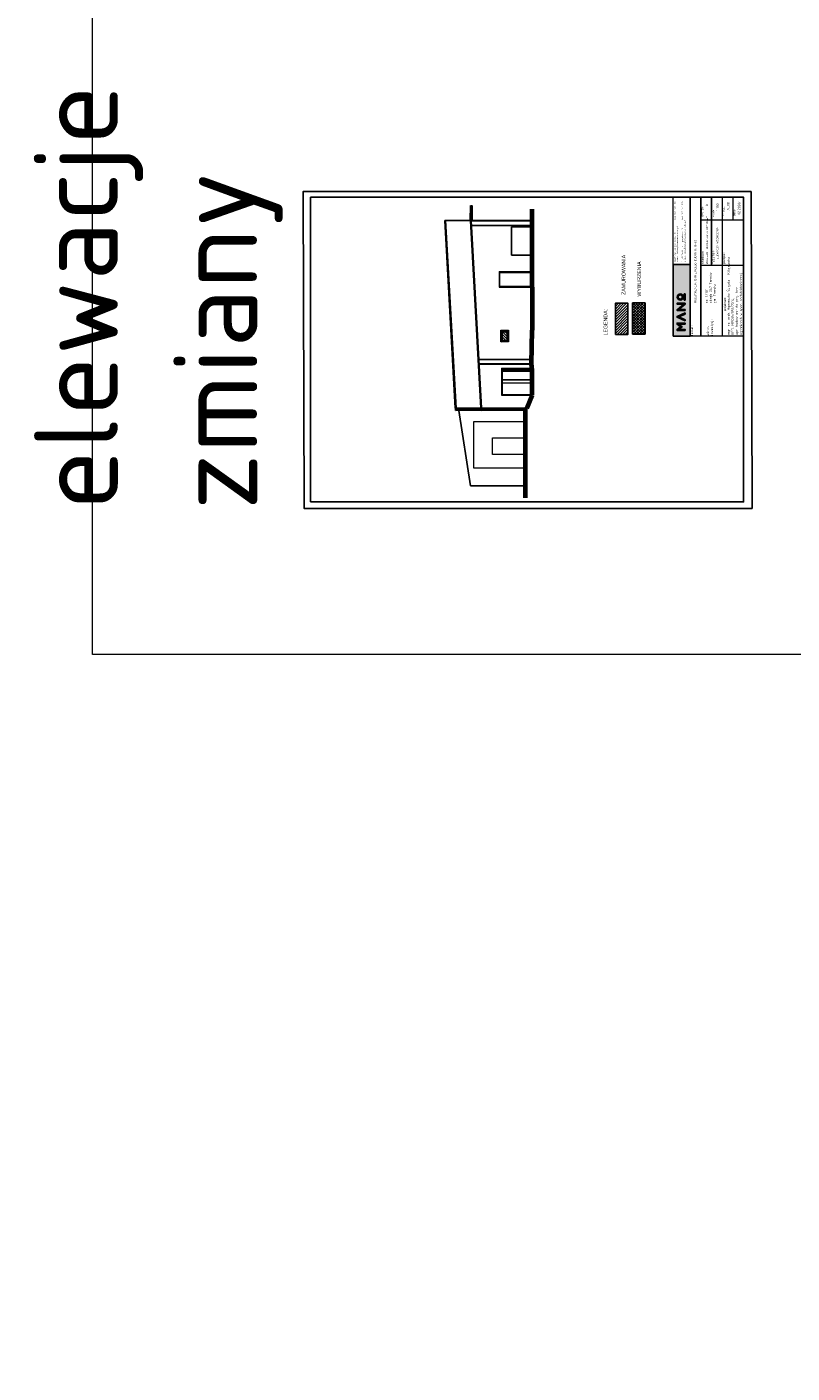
# Model space of a CAD drawing. Header units: millimetres. Extents: x -2948 to 78628, y 64669 to 215420.
# Tile 93 of 256: x 59967 to 65040, y 82930 to 91853. Entities that reach past the tile are written whole.
import ezdxf

# ---------------------------------------------------------------- set-up
doc = ezdxf.new("R2010")
doc.units = ezdxf.units.MM
doc.linetypes.add('HIDDEN', pattern=[9.525, 6.35, -3.175])
for name, color, linetype in [('-rynny', 72, 'Continuous'), ('ELEKTR', 30, 'Continuous'), ('FORMATKA', 7, 'Continuous'), ('KONSTR.STALOWA', 42, 'Continuous'), ('OPISY', 4, 'Continuous'), ('schody', 7, 'Continuous'), ('UZIOM', 33, 'Continuous')]:
    doc.layers.add(name, color=color, linetype=linetype)
for name, color, linetype, lineweight in [('-stolarka', 103, 'Continuous', 13), ('BUDYNEK', 7, 'Continuous', 70), ('NOWE SCIANY', 3, 'Continuous', 13), ('ramka', 7, 'Continuous', 0), ('SCIANY', 7, 'Continuous', 30), ('STOLARKA', 3, 'Continuous', 13), ('WYMIAR', 5, 'Continuous', 13)]:
    doc.layers.add(name, color=color, linetype=linetype, lineweight=lineweight)
doc.styles.add('100', font='isocpeur.ttf', dxfattribs={"height": 1})
doc.styles.add('agulka', font='isocpeur.ttf', dxfattribs={"height": 1})
doc.styles.add('ARIAL 20', font='arial.ttf')
doc.styles.add('MtXpl_Calibri_Light', font='calibril.ttf')
pattern_1 = [(135, (24138.385, -24138.12), (-8.9802561, -8.9802561), [])]

# ---------------------------------------------------------------- blocks, each defined once
blk = doc.blocks.new('LOGO')
at = {"true_color": 0xf9f9f9}
h = blk.add_hatch(color=7, dxfattribs=at)
h.dxf.hatch_style = 1
h.paths.add_polyline_path([(-3, 131, 1), (-73, 131, 1)])
h.paths.add_polyline_path([(-62, 131, -1), (-14, 131, -1)], flags=16)
h.paths.add_polyline_path([(-118, 91), (-118, 165), (-107, 165), (-107, 76), (-119, 76), (-178, 147), (-178, 76), (-189, 76), (-189, 165), (-180, 165)])
h.paths.add_polyline_path([(-304, 76), (-265, 165), (-256, 165), (-217, 76), (-229, 76), (-261, 148), (-293, 76), (-304, 76), (-265, 165)])
h.paths.add_polyline_path([(-73, 85), (-3, 85), (-3, 76), (-73, 76)])
h.paths.add_polyline_path([(-413, 76), (-402, 76), (-402, 148), (-372, 110), (-342, 148), (-342, 76), (-331, 76), (-331, 165), (-343, 165), (-372, 128), (-402, 165), (-413, 165)])
at = {"color": 7, "true_color": 0xf9f9f9}
for points in [[(-413, 76), (-413, 165), (-402, 165), (-372, 128), (-343, 165), (-331, 165), (-331, 76)], [(-331, 76), (-331, 165), (-343, 165), (-372, 128)], [(-304, 76), (-265, 165), (-256, 165)], [(-304, 76), (-265, 165), (-256, 165), (-217, 76)], [(-265, 165), (-256, 165)], [(-217, 76), (-256, 165), (-265, 165)], [(-256, 165), (-265, 165)], [(-402, 76), (-402, 148), (-372, 110), (-342, 148), (-342, 76)], [(-304, 76), (-293, 76)], [(-293, 76), (-261, 148), (-229, 76)], [(-217, 76), (-229, 76)], [(-73, 85), (-3, 85)], [(-73, 76), (-3, 76)]]:
    blk.add_lwpolyline(points, dxfattribs=at)
for points in [[(-413, 76), (-402, 76), (-402, 148), (-372, 110), (-342, 148), (-342, 76), (-331, 76), (-331, 165), (-343, 165), (-372, 128), (-402, 165), (-413, 165), (-413, 76)], [(-304, 76), (-265, 165), (-256, 165), (-217, 76), (-229, 76), (-261, 148), (-293, 76), (-304, 76), (-265, 165)], [(-118, 91), (-118, 165), (-107, 165), (-107, 76), (-119, 76), (-178, 147), (-178, 76), (-189, 76), (-189, 165), (-180, 165), (-118, 91)], [(-73, 85), (-3, 85), (-3, 76), (-73, 76)]]:
    blk.add_lwpolyline(points, close=True, dxfattribs=at)
for radius in [34.7, 23.9]:
    blk.add_circle((-38, 131), radius, dxfattribs=at)

msp = doc.modelspace()

# ---------------------------------------------------------------- hatches: boundary and pattern name
at = {"transparency": 33554559}
h = msp.add_hatch(color=256, dxfattribs=at)
h.dxf.hatch_style = 1
h.paths.add_polyline_path([(64251.1, 89803.9), (64251, 90279.4), (64363, 90279.4), (64363.1, 89803.9)])
at = {"true_color": 0x33a319, "transparency": 33554687}
h = msp.add_hatch(dxfattribs=at)
h.set_pattern_fill('ANSI31', color=84, scale=4, angle=90)
h.set_pattern_definition([(225, (25295.619, -16624.248), (8.9802561, -8.9802561), [])])
h.paths.add_polyline_path([(63868.4, 90021.4), (63868.4, 89814.7), (63951.3, 89814.7), (63951.3, 90021.4)])
at = {"true_color": 0xdb0000, "transparency": 33554687}
h = msp.add_hatch(dxfattribs=at)
h.set_pattern_fill('ANSI37', color=12, scale=4, angle=90)
h.set_pattern_definition([(225, (25295.619, -16624.248), (8.9802561, -8.9802561), []), (315, (25295.619, -16624.248), (8.9802561, 8.9802561), [])])
h.paths.add_polyline_path([(63981.9, 90024), (63981.9, 89817.3), (64064.8, 89817.3), (64064.8, 90024)])
at = {"layer": 'NOWE SCIANY', "ltscale": 2, "true_color": 0xcd2027, "transparency": 33554687}
h = msp.add_hatch(dxfattribs=at)
h.set_pattern_fill('ANSI31', color=242, scale=4)
h.set_pattern_definition(pattern_1)
h.paths.add_polyline_path([(61509.7, 74450.1), (61509.7, 74538.1), (61473, 74538.1), (61473, 74450.1)], flags=9)
h.paths.add_polyline_path([(61806.8, 74188.4), (61806.8, 74312.4), (61776.8, 74312.4), (61776.8, 74188.4)], flags=9)
h.paths.add_polyline_path([(62011.2, 73963), (61976, 73963), (61976, 73939), (62011.2, 73939)], flags=9)
h.paths.add_polyline_path([(61817.5, 73963), (61780.7, 73963), (61780.7, 73939), (61817.5, 73939)], flags=9)
h.paths.add_polyline_path([(61630.7, 73963), (61604.5, 73963), (61604.5, 73939), (61630.7, 73939)], flags=9)
h.paths.add_polyline_path([(61523.7, 73957.5), (61488.5, 73957.5), (61488.5, 73933.5), (61523.7, 73933.5)], flags=9)
h.paths.add_polyline_path([(62232.5, 73957), (62195.7, 73957), (62195.7, 73933), (62232.5, 73933)], flags=9)
h.paths.add_polyline_path([(62320.2, 75431.5), (62278.8, 75431.5), (62278.8, 75374.5), (62320.2, 75374.5)], flags=8)
h.paths.add_polyline_path([(62320.2, 75431.5), (62278.8, 75431.5), (62278.8, 75374.5), (62320.2, 75374.5)], flags=9)
h.paths.add_polyline_path([(62320.2, 80615.5), (62278.8, 80615.5), (62278.8, 80558.5), (62320.2, 80558.5)], flags=9)
h.paths.add_polyline_path([(62320.2, 80615.5), (62278.8, 80615.5), (62278.8, 80558.5), (62320.2, 80558.5)], flags=8)
h.paths.add_polyline_path([(61431.6, 79789.4), (61431.6, 79830.8), (61374.6, 79830.8), (61374.6, 79789.4)], flags=9)
h.paths.add_polyline_path([(61309.9, 79682.6), (61351.3, 79682.6), (61351.3, 79739.6), (61309.9, 79739.6)], flags=9)
h.paths.add_polyline_path([(60843.7, 83716.7), (60878.4, 83716.7), (60878.4, 83731.7), (60843.7, 83731.7)], flags=9)
h.paths.add_polyline_path([(61595.3, 83510.6), (61636.7, 83510.6), (61636.7, 83567.6), (61595.3, 83567.6)], flags=9)
h.paths.add_polyline_path([(61312.3, 83514.5), (61353.7, 83514.5), (61353.7, 83571.5), (61312.3, 83571.5)], flags=9)
h.paths.add_polyline_path([(61464.3, 83510.6), (61505.7, 83510.6), (61505.7, 83567.6), (61464.3, 83567.6)], flags=9)
h.paths.add_polyline_path([(61464.3, 82489.6), (61422.9, 82489.6), (61422.9, 82432.6), (61464.3, 82432.6)], flags=9)
h.paths.add_polyline_path([(61554.9, 83694.9), (61513.5, 83694.9), (61513.5, 83637.9), (61554.9, 83637.9)], flags=9)
h.paths.add_polyline_path([(61214.8, 81770.5), (61214.8, 81805.1), (61199.8, 81805.1), (61199.8, 81770.5)], flags=9)
h.paths.add_polyline_path([(61432.9, 81567.1), (61432.9, 81608.5), (61375.9, 81608.5), (61375.9, 81567.1)], flags=9)
h.paths.add_polyline_path([(61308.9, 81464.6), (61350.3, 81464.6), (61350.3, 81521.6), (61308.9, 81521.6)], flags=9)
h.paths.add_polyline_path([(61432.9, 81875.2), (61432.9, 81916.6), (61375.9, 81916.6), (61375.9, 81875.2)], flags=9)
h.paths.add_polyline_path([(61216.7, 81653.9), (61216.7, 81741.9), (61180, 81741.9), (61180, 81653.9)], flags=9)
h.paths.add_polyline_path([(61214.8, 79982.5), (61214.8, 80017.1), (61199.8, 80017.1), (61199.8, 79982.5)], flags=9)
h.paths.add_polyline_path([(61432.9, 80092.2), (61432.9, 80133.6), (61375.9, 80133.6), (61375.9, 80092.2)], flags=9)
h.paths.add_polyline_path([(61216.7, 79865.9), (61216.7, 79953.9), (61180, 79953.9), (61180, 79865.9)], flags=9)
h.paths.add_polyline_path([(61214.8, 78170.5), (61214.8, 78205.1), (61199.8, 78205.1), (61199.8, 78170.5)], flags=9)
h.paths.add_polyline_path([(61432.9, 79379.1), (61432.9, 79420.5), (61375.9, 79420.4), (61375.9, 79379)], flags=9)
h.paths.add_polyline_path([(61350.3, 79517.9), (61308.9, 79518), (61308.9, 79461), (61350.3, 79460.9)], flags=9)
h.paths.add_polyline_path([(61432.9, 79039.9), (61432.9, 79081.3), (61375.9, 79081.3), (61375.9, 79039.9)], flags=9)
h.paths.add_polyline_path([(61248, 76940.6), (61248, 76982), (61191, 76982.1), (61191, 76940.7)], flags=9)
h.paths.add_polyline_path([(61236.8, 76818), (61202.1, 76818), (61202.1, 76803), (61236.8, 76803)], flags=9)
h.paths.add_polyline_path([(61305.2, 76166.1), (61305.2, 76263.4), (61275.2, 76263.4), (61275.2, 76166.1)], flags=9)
h.paths.add_polyline_path([(60756.4, 78488.3), (60756.4, 78612.3), (60726.4, 78612.3), (60726.4, 78488.3)], flags=9)
h.paths.add_polyline_path([(60890.8, 78814), (60890.8, 78924.7), (60856, 78924.7), (60856, 78814)], flags=9)
h.paths.add_polyline_path([(60867.9, 78698.6), (60867.9, 78740), (60810.9, 78740), (60810.9, 78698.6)], flags=9)
h.paths.add_polyline_path([(60717.5, 78905.4), (60717.5, 78946.8), (60660.5, 78946.8), (60660.5, 78905.4)], flags=9)
h.paths.add_polyline_path([(60717.5, 78591.2), (60717.5, 78632.6), (60660.5, 78632.6), (60660.5, 78591.2)], flags=9)
h.paths.add_polyline_path([(60965.7, 78555), (60924.3, 78555), (60924.3, 78498), (60965.7, 78498)], flags=9)
h.paths.add_polyline_path([(60652.7, 78691.9), (60652.7, 78779.9), (60616, 78779.9), (60616, 78691.9)], flags=9)
h.paths.add_polyline_path([(60704.7, 78758.5), (60663.3, 78758.5), (60663.3, 78701.5), (60704.7, 78701.5)], flags=9)
h.paths.add_polyline_path([(61341.8, 76180.1), (61383.2, 76180.1), (61383.2, 76237.1), (61341.8, 76237.1)], flags=9)
h.paths.add_polyline_path([(61529.7, 76935), (61488.3, 76935), (61488.3, 76878), (61529.7, 76878)], flags=9)
h.paths.add_polyline_path([(62308.1, 74231.5), (62273.4, 74231.5), (62273.4, 74216.5), (62308.1, 74216.5)], flags=9)
h.paths.add_polyline_path([(61377.5, 76564.7), (61418.9, 76564.8), (61418.9, 76621.8), (61377.5, 76621.7)], flags=9)
h.paths.add_polyline_path([(60892.1, 76567.5), (60892.1, 76608.9), (60835.1, 76608.9), (60835.1, 76567.5)], flags=9)
h.paths.add_polyline_path([(60982.2, 76531.8), (60982.2, 76566.5), (60967.2, 76566.5), (60967.2, 76531.8)], flags=9)
h.paths.add_polyline_path([(61529.7, 77230.4), (61488.3, 77230.4), (61488.3, 77173.4), (61529.7, 77173.4)], flags=9)
h.paths.add_polyline_path([(61338.2, 76933.5), (61296.8, 76933.5), (61296.8, 76876.5), (61338.2, 76876.5)], flags=9)
h.paths.add_polyline_path([(61338.7, 77229.1), (61297.3, 77229.1), (61297.3, 77172.1), (61338.7, 77172.1)], flags=9)
h.paths.add_polyline_path([(61646.7, 74403.1), (61605.3, 74403.1), (61605.3, 74346.1), (61646.7, 74346.1)], flags=9)
h.paths.add_polyline_path([(61798.7, 74406.9), (61757.3, 74406.9), (61757.3, 74349.9), (61798.7, 74349.9)], flags=9)
h.paths.add_polyline_path([(61801.7, 74269.7), (61760.3, 74269.7), (61760.3, 74212.7), (61801.7, 74212.7)], flags=9)
h.paths.add_polyline_path([(61959.7, 74406.4), (61918.3, 74406.4), (61918.3, 74349.4), (61959.7, 74349.4)], flags=9)
h.paths.add_polyline_path([(60897.8, 79578.2), (60897.8, 79619.6), (60840.8, 79619.6), (60840.8, 79578.2)], flags=9)
h.paths.add_polyline_path([(60897.8, 79578.2), (60897.8, 79619.6), (60840.8, 79619.6), (60840.8, 79578.2)], flags=8)
h.paths.add_polyline_path([(61951.8, 81465.7), (61951.8, 81507.1), (61894.8, 81507.2), (61894.8, 81465.8)], flags=9)
h.paths.add_polyline_path([(61951.8, 80881.7), (61951.8, 80923.1), (61894.8, 80923.2), (61894.8, 80881.8)], flags=9)
h.paths.add_polyline_path([(62320.2, 81751.5), (62278.8, 81751.5), (62278.8, 81694.5), (62320.2, 81694.5)], flags=9)
h.paths.add_polyline_path([(62320.2, 81159.5), (62278.8, 81159.5), (62278.8, 81102.5), (62320.2, 81102.5)], flags=9)
h.paths.add_polyline_path([(62320.2, 76355.5), (62278.8, 76355.5), (62278.8, 76298.5), (62320.2, 76298.5)], flags=8)
h.paths.add_polyline_path([(62320.2, 78724.5), (62278.8, 78724.5), (62278.8, 78667.5), (62320.2, 78667.5)], flags=9)
h.paths.add_polyline_path([(61853.3, 81465.7), (61853.3, 81507.1), (61796.3, 81507.2), (61796.3, 81465.8)], flags=9)
h.paths.add_polyline_path([(61853.3, 80881.7), (61853.3, 80923.1), (61796.3, 80923.2), (61796.3, 80881.8)], flags=9)
h.paths.add_polyline_path([(61853.3, 79683.7), (61853.3, 79725.1), (61796.3, 79725.2), (61796.3, 79683.8)], flags=9)
h.paths.add_polyline_path([(62320.2, 78724.5), (62278.8, 78724.5), (62278.8, 78667.5), (62320.2, 78667.5)], flags=8)
h.paths.add_polyline_path([(60779.2, 74138.9), (60779.1, 74711.6), (60561.7, 74711.5), (60561.7, 74138.9)], flags=9)
h.paths.add_polyline_path([(62731, 83772.2), (62730.9, 84182.4), (62638.6, 84182.4), (62638.6, 83772.1)], flags=9)
h.paths.add_polyline_path([(63103.4, 83288.1), (63103.3, 83662.2), (63069.2, 83662.1), (63069.3, 83288.1)], flags=9)
h.paths.add_polyline_path([(63074.3, 83288.5), (63074.2, 83575.5), (63042.5, 83575.5), (63042.6, 83288.5)], flags=9)
h.paths.add_polyline_path([(63045.1, 83288.9), (63045.1, 83515.8), (63015.8, 83515.7), (63015.9, 83288.8)], flags=9)
h.paths.add_polyline_path([(63021.7, 83286.8), (63021.6, 83760.9), (62980.1, 83760.9), (62980.2, 83286.8)], flags=9)
h.paths.add_polyline_path([(62987.7, 83537.6), (62987.7, 83547.7), (62973.7, 83547.7), (62973.7, 83537.6)], flags=9)
h.paths.add_polyline_path([(62993.6, 83447.4), (62993.5, 83544.4), (62966.5, 83544.4), (62966.6, 83447.4)], flags=9)
h.paths.add_polyline_path([(63084.1, 84086.8), (63084, 84182.8), (63059.7, 84182.8), (63059.7, 84086.8)], flags=9)
h.paths.add_polyline_path([(63018.6, 84114), (63018.6, 84173.4), (62986.9, 84173.4), (62986.9, 84114)], flags=9)
h.paths.add_polyline_path([(62941.9, 84112.8), (62941.9, 84164.8), (62917.5, 84164.8), (62917.5, 84112.8)], flags=9)
h.paths.add_polyline_path([(62870.5, 84143), (62870.5, 84165.8), (62846.1, 84165.8), (62846.1, 84143)], flags=9)
h.paths.add_polyline_path([(62938, 83792.2), (62938, 83924), (62918, 83924), (62918.1, 83792.2)], flags=9)
h.paths.add_polyline_path([(62989.6, 83759), (62989.6, 83836.3), (62957.9, 83836.3), (62957.9, 83759)], flags=9)
h.paths.add_polyline_path([(62918.7, 83759), (62918.6, 83852.5), (62886.9, 83852.5), (62886.9, 83759)], flags=9)
h.paths.add_polyline_path([(62909.5, 83284.5), (62909.5, 83394.3), (62877.7, 83394.3), (62877.8, 83284.5)], flags=9)
h.paths.add_polyline_path([(62876.3, 83285.7), (62876.3, 83349.2), (62851.9, 83349.2), (62851.9, 83285.7)], flags=9)
h.paths.add_polyline_path([(62770.7, 83285.7), (62770.7, 83355.7), (62746.3, 83355.6), (62746.3, 83285.7)], flags=9)
h.paths.add_polyline_path([(62841.6, 83760.2), (62841.6, 83848), (62817.2, 83848), (62817.2, 83760.2)], flags=9)
h.paths.add_polyline_path([(63050.1, 84078.3), (63050.1, 84124.9), (63030.1, 84124.9), (63030.1, 84078.3)], flags=9)
h.paths.add_polyline_path([(62985.4, 84077.4), (62985.4, 84143.9), (62965.4, 84143.9), (62965.5, 84077.4)], flags=9)
h.paths.add_polyline_path([(62912.4, 84073.6), (62912.4, 84126.9), (62892.4, 84126.9), (62892.4, 84073.6)], flags=9)
h.paths.add_polyline_path([(62837.8, 84075.8), (62837.8, 84141), (62817.8, 84141), (62817.8, 84075.8)], flags=9)
h.paths.add_polyline_path([(62163.8, 82476.2), (62163.8, 82554.9), (62127.2, 82554.9), (62127.2, 82476.2)], flags=9)
h.paths.add_polyline_path([(61686.9, 83371), (61645.5, 83371), (61645.5, 83314), (61686.9, 83314)], flags=9)
h.paths.add_polyline_path([(61472.1, 83766.8), (61437.4, 83766.8), (61437.4, 83751.8), (61472.1, 83751.8)], flags=9)
h.paths.add_polyline_path([(61645.5, 82698.5), (61686.9, 82698.5), (61686.9, 82755.5), (61645.5, 82755.5)], flags=9)
h.paths.add_polyline_path([(61686.9, 82951.9), (61645.5, 82951.9), (61645.5, 82894.9), (61686.9, 82894.9)], flags=9)
h.paths.add_polyline_path([(62042.3, 83288.5), (62083.7, 83288.5), (62083.7, 83345.5), (62042.3, 83345.5)], flags=9)
h.paths.add_polyline_path([(62042.3, 83040.5), (62083.7, 83040.5), (62083.7, 83097.5), (62042.3, 83097.5)], flags=9)
h.paths.add_polyline_path([(62049.3, 82719.2), (62090.7, 82719.2), (62090.7, 82776.2), (62049.3, 82776.2)], flags=9)
h.paths.add_polyline_path([(61030.6, 80518.4), (61030.6, 80623.1), (61000.6, 80623.1), (61000.6, 80518.4)], flags=9)
h.paths.add_polyline_path([(60893.5, 79913.1), (60893.5, 79959.1), (60863.5, 79959.1), (60863.5, 79913.1)], flags=9)
h.paths.add_polyline_path([(60893.4, 80445.7), (60893.4, 80491.7), (60863.4, 80491.7), (60863.4, 80445.7)], flags=9)
h.paths.add_polyline_path([(61072.4, 80437.7), (61072.4, 80483.7), (61042.4, 80483.7), (61042.4, 80437.7)], flags=9)
h.paths.add_polyline_path([(61072.4, 79917.9), (61072.4, 79963.9), (61042.4, 79963.9), (61042.4, 79917.9)], flags=9)
h.paths.add_polyline_path([(60641.3, 80154), (60641.3, 80186), (60611.3, 80186), (60611.3, 80154)], flags=9)
h.paths.add_polyline_path([(60980.9, 80154), (60980.9, 80186), (60950.9, 80186), (60950.9, 80154)], flags=9)
h.paths.add_polyline_path([(61076.2, 80154), (61076.2, 80186), (61046.2, 80186), (61046.2, 80154)], flags=9)
h.paths.add_polyline_path([(60749.2, 80437.8), (60749.2, 80483.8), (60719.2, 80483.8), (60719.2, 80437.8)], flags=9)
h.paths.add_polyline_path([(60893.4, 79534.7), (60893.4, 79580.7), (60863.4, 79580.7), (60863.4, 79534.7)], flags=9)
h.paths.add_polyline_path([(60893.4, 80831.1), (60893.4, 80877.1), (60863.4, 80877.1), (60863.4, 80831.1)], flags=9)
h.paths.add_polyline_path([(61066, 79474), (61066, 79596.7), (61036, 79596.7), (61036, 79474)], flags=9)
h.paths.add_polyline_path([(60651.1, 79474.1), (60651.1, 79596.8), (60621.1, 79596.8), (60621.1, 79474.1)], flags=9)
h.paths.add_polyline_path([(61066.1, 80782.5), (61066.1, 80905.1), (61036.1, 80905.1), (61036.1, 80782.5)], flags=9)
h.paths.add_polyline_path([(60742.7, 80060.5), (60742.7, 80338.5), (60706, 80338.5), (60706, 80060.5)], flags=9)
h.paths.add_polyline_path([(60835.9, 80154), (60835.9, 80186), (60805.9, 80186), (60805.9, 80154)], flags=9)
h.paths.add_polyline_path([(60749.2, 79917.9), (60749.2, 79963.9), (60719.2, 79963.9), (60719.2, 79917.9)], flags=9)
h.paths.add_polyline_path([(60651.1, 80782.5), (60651.1, 80905.1), (60621.1, 80905.1), (60621.1, 80782.5)], flags=9)
h.paths.add_polyline_path([(62876.6, 82283.7), (62876.6, 82791.1), (62825.1, 82791.1), (62825.1, 82283.7)], flags=9)
h.paths.add_polyline_path([(62747.4, 82274.5), (62747.4, 82814.9), (62695.8, 82814.9), (62695.8, 82274.5)], flags=9)
h.paths.add_polyline_path([(62672.2, 82285), (62672.2, 82474.2), (62620.7, 82474.2), (62620.7, 82285)], flags=9)
h.paths.add_polyline_path([(62320.2, 81751.5), (62278.8, 81751.5), (62278.8, 81694.5), (62320.2, 81694.5)], flags=8)
h.paths.add_polyline_path([(62320.2, 81159.5), (62278.8, 81159.5), (62278.8, 81102.5), (62320.2, 81102.5)], flags=8)
h.paths.add_polyline_path([(61122.9, 80866.8), (61164.3, 80866.8), (61164.3, 80923.8), (61122.9, 80923.8)], flags=9)
h.paths.add_polyline_path([(61161.9, 81316.5), (61120.5, 81316.5), (61120.5, 81259.5), (61161.9, 81259.5)], flags=9)
h.paths.add_polyline_path([(61148.4, 77714.1), (61107, 77714.2), (61107, 77657.2), (61148.4, 77657.1)], flags=9)
h.paths.add_polyline_path([(61177.2, 80300.7), (61135.8, 80300.7), (61135.8, 80243.7), (61177.2, 80243.7)], flags=9)
h.paths.add_polyline_path([(61065.6, 79017), (61024.2, 79017), (61024.2, 78960), (61065.6, 78960)], flags=9)
h.paths.add_polyline_path([(61973, 75492.6), (61973, 75564.6), (61943, 75564.6), (61943, 75492.6)], flags=9)
h.paths.add_polyline_path([(61951.8, 79683.7), (61951.8, 79725.1), (61894.8, 79725.2), (61894.8, 79683.8)], flags=9)
h.paths.add_polyline_path([(61371.1, 77146.5), (61371.1, 77270.5), (61341.1, 77270.5), (61341.1, 77146.5)], flags=9)
h.paths.add_polyline_path([(61385.6, 76918.3), (61385.6, 77029), (61350.8, 77029), (61350.8, 76918.3)], flags=9)
h.paths.add_polyline_path([(61381.7, 76581.9), (61381.7, 76776.5), (61345, 76776.5), (61345, 76581.9)], flags=9)
h.paths.add_polyline_path([(61363.6, 77450.1), (61363.6, 77507.5), (61333.6, 77507.5), (61333.6, 77450.1)], flags=9)
h.paths.add_polyline_path([(60665.1, 77171.6), (60706.5, 77171.6), (60706.5, 77228.6), (60665.1, 77228.6)], flags=9)
h.paths.add_polyline_path([(60609.5, 77119.6), (60609.5, 77161), (60552.5, 77161), (60552.5, 77119.6)], flags=9)
h.paths.add_polyline_path([(60665.4, 76868.6), (60706.8, 76868.6), (60706.8, 76925.6), (60665.4, 76925.6)], flags=9)
h.paths.add_polyline_path([(61377.5, 76023), (61418.9, 76023), (61418.9, 76080), (61377.5, 76080)], flags=9)
h.paths.add_polyline_path([(62242.5, 79080.6), (62242.5, 79142.6), (62212.5, 79142.6), (62212.5, 79080.6)], flags=9)
h.paths.add_polyline_path([(62452.6, 76110), (62413.6, 76110), (62413.6, 76053), (62452.6, 76053)], flags=25)
h.paths.add_polyline_path([(62452.6, 75077), (62413, 75077), (62413, 75020), (62452.6, 75020)], flags=25)
h.paths.add_polyline_path([(62452.6, 74601), (62413, 74601), (62413, 74544), (62452.6, 74544)], flags=25)
h.paths.add_polyline_path([(62452.6, 75744), (62413, 75744), (62413, 75687), (62452.6, 75687)], flags=25)
h.paths.add_polyline_path([(62320.2, 76355.5), (62278.8, 76355.5), (62278.8, 76298.5), (62320.2, 76298.5)], flags=9)
h.paths.add_polyline_path([(61300, 77582.5), (61300, 77653.2), (61270, 77653.2), (61270, 77582.5)], flags=9)
h.paths.add_polyline_path([(61941.2, 74016.8), (61941.2, 74142.8), (61911.2, 74142.8), (61911.2, 74016.8)], flags=9)
h.paths.add_polyline_path([(61810.2, 74321.9), (61810.2, 74432.6), (61775.5, 74432.6), (61775.5, 74321.9)], flags=9)
h.paths.add_polyline_path([(61884.9, 74622.3), (61843.5, 74622.3), (61843.5, 74565.3), (61884.9, 74565.3)], flags=9)
h.paths.add_polyline_path([(61646.7, 74267.1), (61605.3, 74267.1), (61605.3, 74210.1), (61646.7, 74210.1)], flags=9)
h.paths.add_polyline_path([(62091.3, 74492.6), (62132.7, 74492.6), (62132.7, 74549.6), (62091.3, 74549.6)], flags=9)
h.paths.add_polyline_path([(62320.2, 75431.5), (62278.8, 75431.5), (62278.8, 75374.5), (62320.2, 75374.5)], flags=8)
h.paths.add_polyline_path([(61991.8, 75074.2), (61991.8, 75377.5), (61917.1, 75377.5), (61917.1, 75074.2)], flags=9)
h.paths.add_polyline_path([(62482.9, 79316.4), (62441.5, 79316.4), (62441.5, 79259.4), (62482.9, 79259.4)], flags=9)
h.paths.add_polyline_path([(62681, 79867.6), (62639.4, 79867.6), (62639.4, 79793.4), (62681, 79793.4)], flags=9)
h.paths.add_polyline_path([(62687.5, 77075.5), (62646.1, 77075.5), (62646.1, 77001.3), (62687.5, 77001.3)], flags=9)
h.paths.add_polyline_path([(60585.5, 79867.6), (60543.9, 79867.6), (60543.9, 79793.4), (60585.5, 79793.4)], flags=9)
h.paths.add_polyline_path([(60909, 77075.5), (60867.5, 77075.5), (60867.5, 77001.3), (60909, 77001.3)], flags=9)
h.paths.add_polyline_path([(61120.9, 76759), (61081.3, 76759), (61081.2, 76702), (61120.8, 76702)], flags=25)
h.paths.add_polyline_path([(62211.5, 83564.5), (62211.5, 83685.2), (62174.8, 83685.2), (62174.8, 83564.5)], flags=9)
h.paths.add_polyline_path([(62243.2, 83777), (62155.2, 83777), (62155.2, 83740.4), (62243.2, 83740.4)], flags=9)
h.paths.add_polyline_path([(62138.2, 83777), (62050.2, 83777), (62050.2, 83740.4), (62138.2, 83740.4)], flags=9)
h.paths.add_polyline_path([(62123.3, 83886.7), (62123.3, 83926.3), (62066.3, 83926.4), (62066.3, 83886.8)], flags=9)
h.paths.add_polyline_path([(62228.3, 83886.7), (62228.3, 83926.3), (62171.3, 83926.4), (62171.3, 83886.8)], flags=9)
h.paths.add_polyline_path([(61890.3, 83845.3), (61890.3, 83926.3), (61833.3, 83926.4), (61833.3, 83845.4)], flags=9)
h.paths.add_polyline_path([(61108.2, 82776), (61068.6, 82776), (61068.6, 82719), (61108.2, 82719)], flags=9)
h.paths.add_polyline_path([(61108.2, 83048), (61068.6, 83048), (61068.6, 82991), (61108.2, 82991)], flags=9)
h.paths.add_polyline_path([(61475.7, 83561.9), (61475.7, 83682.6), (61439, 83682.6), (61439, 83561.9)], flags=9)
h.paths.add_polyline_path([(61475.7, 83301.9), (61475.7, 83422.6), (61439, 83422.6), (61439, 83301.9)], flags=9)
h.paths.add_polyline_path([(61465.7, 82991.9), (61465.7, 83112.6), (61429, 83112.6), (61429, 82991.9)], flags=9)
h.paths.add_polyline_path([(61475.7, 82671.9), (61475.7, 82792.6), (61439, 82792.6), (61439, 82671.9)], flags=9)
h.paths.add_polyline_path([(61216.7, 82709.4), (61216.7, 82784.7), (61180, 82784.7), (61180, 82709.4)], flags=9)
h.paths.add_polyline_path([(61216.7, 82981.4), (61216.7, 83056.7), (61180, 83056.7), (61180, 82981.4)], flags=9)
h.paths.add_polyline_path([(61216.7, 83283.4), (61216.7, 83358.7), (61180, 83358.7), (61180, 83283.4)], flags=9)
h.paths.add_polyline_path([(61108.2, 83350), (61068.6, 83350), (61068.6, 83293), (61108.2, 83293)], flags=9)
h.paths.add_polyline_path([(61397.8, 83858.4), (61397.8, 83898), (61340.8, 83898), (61340.8, 83858.4)], flags=9)
h.paths.add_polyline_path([(61513, 75135.3), (61513, 75256), (61476.4, 75256), (61476.4, 75135.3)], flags=9)
h.paths.add_polyline_path([(62336.2, 75135), (62336.2, 75256.3), (62299.5, 75256.3), (62299.5, 75135)], flags=9)
h.paths.add_polyline_path([(62320.2, 78724.5), (62278.8, 78724.5), (62278.8, 78667.5), (62320.2, 78667.5)], flags=8)
h.paths.add_polyline_path([(61213.9, 82252.4), (61213.9, 82340.4), (61177.3, 82340.4), (61177.3, 82252.4)], flags=9)
h.paths.add_polyline_path([(61120.9, 82319), (61079.5, 82319), (61079.4, 82262), (61120.8, 82262)], flags=9)
h.paths.add_polyline_path([(61216.7, 81640.4), (61216.7, 81728.4), (61180, 81728.4), (61180, 81640.4)], flags=9)
h.paths.add_polyline_path([(61120.9, 81707), (61079.5, 81707), (61079.4, 81650), (61120.8, 81650)], flags=9)
h.paths.add_polyline_path([(61216.7, 81051.4), (61216.7, 81139.4), (61180, 81139.4), (61180, 81051.4)], flags=9)
h.paths.add_polyline_path([(61120.9, 81118), (61079.5, 81118), (61079.4, 81061), (61120.8, 81061)], flags=9)
h.paths.add_polyline_path([(61216.7, 80437.4), (61216.7, 80525.4), (61180, 80525.4), (61180, 80437.4)], flags=9)
h.paths.add_polyline_path([(61268.7, 80504), (61227.3, 80504), (61227.3, 80447), (61268.7, 80447)], flags=9)
h.paths.add_polyline_path([(61216.7, 79244.4), (61216.7, 79332.4), (61180, 79332.4), (61180, 79244.4)], flags=9)
h.paths.add_polyline_path([(61120.9, 79311), (61079.5, 79311), (61079.4, 79254), (61120.8, 79254)], flags=9)
h.paths.add_polyline_path([(61120.9, 78709), (61079.5, 78709), (61079.4, 78652), (61120.8, 78652)], flags=9)
h.paths.add_polyline_path([(61216.7, 78053.9), (61216.7, 78141.9), (61180, 78141.9), (61180, 78053.9)], flags=9)
h.paths.add_polyline_path([(61120.9, 78125), (61079.5, 78125), (61079.4, 78068), (61120.8, 78068)], flags=9)
h.paths.add_polyline_path([(62302.2, 74143.2), (62269.6, 74143.2), (62269.6, 74113.2), (62302.2, 74113.2)], flags=9)
h.paths.add_polyline_path([(62305, 74312.1), (62305, 74506.7), (62268.3, 74506.7), (62268.3, 74312.1)], flags=9)
h.paths.add_polyline_path([(61509.7, 74862.6), (61509.7, 74936.6), (61473, 74936.6), (61473, 74862.6)], flags=9)
h.paths.add_polyline_path([(61685.9, 74527.4), (61685.9, 74584.8), (61655.9, 74584.8), (61655.9, 74527.4)], flags=9)
h.paths.add_polyline_path([(62025.5, 76498.6), (62025.5, 76574.6), (61995.5, 76574.6), (61995.5, 76498.6)], flags=9)
h.paths.add_polyline_path([(61937.6, 80311.8), (61937.6, 80388.4), (61907.6, 80388.4), (61907.6, 80311.8)], flags=9)
h.paths.add_polyline_path([(61863.8, 81073.1), (61863.8, 81121.1), (61800.4, 81121.1), (61800.4, 81073.1)], flags=9)
h.paths.add_polyline_path([(61567.7, 81945.6), (61567.7, 81993.6), (61537.7, 81993.6), (61537.7, 81945.6)], flags=9)
h.paths.add_polyline_path([(62107.1, 81918.4), (62107.1, 81994.4), (62077.1, 81994.4), (62077.1, 81918.4)], flags=9)
h.paths.add_polyline_path([(61509.7, 74216.1), (61509.7, 74304.1), (61473, 74304.1), (61473, 74216.1)], flags=9)
h.paths.add_polyline_path([(62336.2, 77191.1), (62336.2, 77311.8), (62299.5, 77311.8), (62299.5, 77191.1)], flags=9)
h.paths.add_polyline_path([(61200.6, 76954.2), (61200.6, 77074.9), (61163.9, 77074.9), (61163.9, 76954.2)], flags=9)
h.paths.add_polyline_path([(62337.7, 74524.2), (62337.7, 74599.6), (62301, 74599.6), (62301, 74524.2)], flags=9)
h.paths.add_polyline_path([(62337.7, 75005.2), (62337.7, 75080.6), (62301, 75080.6), (62301, 75005.2)], flags=9)
h.paths.add_polyline_path([(62337.7, 75672.2), (62337.7, 75747.6), (62301, 75747.6), (62301, 75672.2)], flags=9)
h.paths.add_polyline_path([(62337.7, 76031.9), (62337.7, 76119.9), (62301, 76119.9), (62301, 76031.9)], flags=9)
h.paths.add_polyline_path([(62337.7, 76673.2), (62337.7, 76748.6), (62301, 76748.6), (62301, 76673.2)], flags=9)
h.paths.add_polyline_path([(62337.7, 76946.2), (62337.7, 77021.6), (62301, 77021.6), (62301, 76946.2)], flags=9)
h.paths.add_polyline_path([(62337.7, 77509.2), (62337.7, 77584.6), (62301, 77584.6), (62301, 77509.2)], flags=9)
h.paths.add_polyline_path([(62337.7, 77987.6), (62337.7, 78062.2), (62301, 78062.2), (62301, 77987.6)], flags=9)
h.paths.add_polyline_path([(62337.7, 79854.6), (62337.7, 79929.2), (62301, 79929.2), (62301, 79854.6)], flags=9)
h.paths.add_polyline_path([(61201.7, 76701.4), (61201.7, 76788.7), (61165, 76788.7), (61165, 76701.4)], flags=9)
h.paths.add_polyline_path([(61201.7, 77379.4), (61201.7, 77466.7), (61165, 77466.7), (61165, 77379.4)], flags=9)
h.paths.add_polyline_path([(62231.3, 78426.5), (62231.3, 78467.9), (62174.3, 78467.9), (62174.3, 78426.5)], flags=9)
h.paths.add_polyline_path([(61951.8, 81465.7), (61951.8, 81507.1), (61894.8, 81507.2), (61894.8, 81465.8)], flags=8)
h.paths.add_polyline_path([(61226.8, 81925), (61226.8, 82045.6), (61190.1, 82045.6), (61190.1, 81925)], flags=9)
h.paths.add_polyline_path([(61693.5, 81925.1), (61693.5, 82045.8), (61656.8, 82045.8), (61656.8, 81925.1)], flags=9)
h.paths.add_polyline_path([(62339.5, 81925), (62339.5, 82045.6), (62302.9, 82045.6), (62302.9, 81925)], flags=9)
h.paths.add_polyline_path([(62337.7, 82167.6), (62337.7, 82242.2), (62301, 82242.2), (62301, 82167.6)], flags=9)
h.paths.add_polyline_path([(61951.8, 80881.7), (61951.8, 80923.1), (61894.8, 80923.2), (61894.8, 80881.8)], flags=8)
h.paths.add_polyline_path([(61771.8, 82709.3), (61730.4, 82709.3), (61730.4, 82652.3), (61771.8, 82652.3)], flags=9)
h.paths.add_polyline_path([(61909.1, 83118), (61909.1, 83207.4), (61872.4, 83207.4), (61872.4, 83118)], flags=9)
h.paths.add_polyline_path([(61918.3, 82668.7), (61918.3, 82710.1), (61861.3, 82710.2), (61861.3, 82668.8)], flags=9)
h.paths.add_polyline_path([(61875.7, 83101.9), (61875.7, 83222.6), (61839, 83222.6), (61839, 83101.9)], flags=9)
h.paths.add_polyline_path([(62211.5, 83301.2), (62211.5, 83421.9), (62174.8, 83421.9), (62174.8, 83301.2)], flags=9)
h.paths.add_polyline_path([(62211.5, 82822.3), (62211.5, 82943), (62174.8, 82943), (62174.8, 82822.3)], flags=9)
h.paths.add_polyline_path([(62337.7, 82698.6), (62337.7, 82773.2), (62301, 82773.2), (62301, 82698.6)], flags=9)
h.paths.add_polyline_path([(62337.7, 83005.6), (62337.7, 83080.2), (62301, 83080.2), (62301, 83005.6)], flags=9)
h.paths.add_polyline_path([(62337.7, 83301.6), (62337.7, 83372.2), (62301, 83372.2), (62301, 83301.6)], flags=9)
h.paths.add_polyline_path([(62006.3, 83103.5), (61964.9, 83103.5), (61964.9, 83046.5), (62006.3, 83046.5)], flags=9)
h.paths.add_polyline_path([(62006.3, 83351.5), (61964.9, 83351.5), (61964.9, 83294.5), (62006.3, 83294.5)], flags=9)
h.paths.add_polyline_path([(62006.3, 83743.3), (61964.9, 83743.3), (61964.9, 83686.3), (62006.3, 83686.3)], flags=9)
h.paths.add_polyline_path([(61120.9, 77452), (61081.3, 77452), (61081.2, 77395), (61120.8, 77395)], flags=9)
h.paths.add_polyline_path([(61120.9, 76759), (61081.3, 76759), (61081.2, 76702), (61120.8, 76702)], flags=25)
h.paths.add_polyline_path([(61396.4, 75671.5), (61356.8, 75671.5), (61356.8, 75614.5), (61396.4, 75614.5)], flags=9)
h.paths.add_polyline_path([(61396.4, 74928.5), (61356.8, 74928.5), (61356.8, 74871.5), (61396.4, 74871.5)], flags=9)
h.paths.add_polyline_path([(61396.4, 74523), (61367, 74523), (61367, 74466), (61396.4, 74466)], flags=9)
h.paths.add_polyline_path([(61396.4, 74289), (61367, 74289), (61367, 74232), (61396.4, 74232)], flags=9)
h.paths.add_polyline_path([(61336.3, 75718), (61336.3, 75760), (61279.3, 75760), (61279.3, 75718)], flags=9)
h.paths.add_polyline_path([(62021.8, 74097.6), (62021.8, 74139), (61964.8, 74139.1), (61964.8, 74097.7)], flags=9)
h.paths.add_polyline_path([(62452.6, 78059), (62413, 78059), (62413, 78002), (62452.6, 78002)], flags=9)
h.paths.add_polyline_path([(62452.6, 76110), (62413.6, 76110), (62413.6, 76053), (62452.6, 76053)], flags=25)
h.paths.add_polyline_path([(62452.6, 75077), (62413, 75077), (62413, 75020), (62452.6, 75020)], flags=25)
h.paths.add_polyline_path([(62452.6, 74601), (62413, 74601), (62413, 74544), (62452.6, 74544)], flags=25)
h.paths.add_polyline_path([(62452.6, 75744), (62413, 75744), (62413, 75687), (62452.6, 75687)], flags=25)
h.paths.add_polyline_path([(62452.6, 76745), (62410.6, 76745), (62410.6, 76688), (62452.6, 76688)], flags=9)
h.paths.add_polyline_path([(62452.6, 77018), (62410.6, 77018), (62410.6, 76961), (62452.6, 76961)], flags=9)
h.paths.add_polyline_path([(62452.6, 77581), (62410.6, 77581), (62410.6, 77524), (62452.6, 77524)], flags=9)
h.paths.add_polyline_path([(62452.6, 79926), (62410.6, 79926), (62410.6, 79869), (62452.6, 79869)], flags=9)
h.paths.add_polyline_path([(62452.6, 81789), (62410.6, 81789), (62410.6, 81732), (62452.6, 81732)], flags=9)
h.paths.add_polyline_path([(62452.6, 82239), (62410.6, 82239), (62410.6, 82182), (62452.6, 82182)], flags=9)
h.paths.add_polyline_path([(62452.6, 82770), (62413, 82770), (62413, 82713), (62452.6, 82713)], flags=9)
h.paths.add_polyline_path([(62452.6, 83077), (62413, 83077), (62413, 83020), (62452.6, 83020)], flags=9)
h.paths.add_polyline_path([(62452.6, 83371), (62413, 83371), (62413, 83314), (62452.6, 83314)], flags=9)
at = {"layer": 'schody', "linetype": 'HIDDEN', "ltscale": 2, "true_color": 0x33a319, "transparency": 33554687}
h = msp.add_hatch(dxfattribs=at)
h.set_pattern_fill('ANSI31', color=84, scale=4)
h.set_pattern_definition(pattern_1)
h.paths.add_polyline_path([(63108.9, 89842.4), (63108.9, 89765.4), (63158.9, 89765.4), (63158.9, 89842.4)])
at = {"layer": 'schody', "linetype": 'HIDDEN', "ltscale": 2, "true_color": 0xdb0000, "transparency": 33554687}
h = msp.add_hatch(dxfattribs=at)
h.set_pattern_fill('ANSI37', color=12, scale=4)
h.set_pattern_definition([(135, (24138.385, -24138.12), (-8.9802561, -8.9802561), []), (225, (24138.385, -24138.12), (8.9802561, -8.9802561), [])])
h.paths.add_polyline_path([(63112.9, 89590.4), (63112.9, 89577.4), (63316.9, 89577.4), (63314.9, 89590.4)])

# ---------------------------------------------------------------- linework, layer by layer
at = {"layer": '-rynny', "ltscale": 2}
for p, q in [((62807.3, 89310.6), (62807.3, 89325.6)), ((62812.4, 89323.6), (63269, 89323.6)), ((62977, 89310.6), (62977, 89325.6)), ((62812.4, 89312.6), (63269, 89312.6))]:
    msp.add_line(p, q, dxfattribs=at)
for centre in [(62807.3, 89318.1), (62977, 89318.1)]:
    msp.add_arc(centre, 7.5, 270, 90, dxfattribs=at)
at = {"layer": '-stolarka', "ltscale": 2}
for p, q in [((63096.9, 90231.4), (63096.9, 90128.4)), ((63096.9, 90231.4), (63316.9, 90231.4)), ((63100.9, 90224.9), (63100.9, 90134.9)), ((63100.9, 90224.9), (63310.9, 90224.9)), ((63310.9, 90224.9), (63310.9, 90134.9)), ((63316.9, 90128.4), (63316.9, 90231.4)), ((63096.9, 90128.4), (63310.9, 90128.4)), ((63100.9, 90134.9), (63310.9, 90134.9)), ((63310.9, 90128.4), (63316.9, 90128.4)), ((63112.9, 89577.4), (63112.9, 89411.4)), ((63112.9, 89577.4), (63316.9, 89577.4)), ((63116.9, 89572.4), (63116.9, 89416.4)), ((63116.9, 89572.4), (63316.9, 89572.4)), ((63316.9, 89411.4), (63316.9, 89577.4)), ((63116.9, 89494.4), (63316.9, 89494.4))]:
    msp.add_line(p, q, dxfattribs=at)
at = {"layer": '-stolarka', "color": 84, "ltscale": 2, "true_color": 0x33a319}
for p, q in [((63112.9, 89590.4), (63112.9, 89411.4)), ((63112.9, 89590.4), (63314.9, 89590.4)), ((63116.9, 89585.4), (63116.9, 89416.4)), ((63116.9, 89585.4), (63315.7, 89585.4)), ((63116.9, 89516.4), (63316.9, 89516.4)), ((63116.9, 89513.7), (63316.9, 89513.7)), ((63112.9, 89411.4), (63316.9, 89411.4)), ((63112.9, 89411.4), (63316.9, 89411.4)), ((63116.9, 89416.4), (63316.9, 89416.4)), ((63116.9, 89416.4), (63316.9, 89416.4))]:
    msp.add_line(p, q, dxfattribs=at)
at = {"layer": '-stolarka', "ltscale": 2}
for points in [[(63108.9, 89765.4), (63108.9, 89842.4), (63158.9, 89842.4), (63158.9, 89765.4)], [(63113.9, 89770.4), (63113.9, 89837.4), (63153.9, 89837.4), (63153.9, 89770.4)], [(63118.9, 89775.4), (63118.9, 89832.4), (63148.9, 89832.4), (63148.9, 89775.4)]]:
    msp.add_lwpolyline(points, close=True, dxfattribs=at)
at = {"const_width": 1.31}
msp.add_lwpolyline([(64251.1, 89803.9), (64250.9, 90724.1), (64362.9, 90724.1), (64363.1, 89803.9)], close=True, dxfattribs=at)
msp.add_lwpolyline([(64251.1, 89803.9), (64250.9, 90724.1), (64362.9, 90724.1), (64363.1, 89803.9)], close=True, dxfattribs=at)
msp.add_lwpolyline([(64251, 90279.4), (64363, 90279.4)], dxfattribs=at)
for points in [[(64251.1, 89803.9), (64251, 90279.4), (64363, 90279.4), (64363.1, 89803.9)], [(63868.4, 89814.7), (63868.4, 90021.4), (63951.3, 90021.4), (63951.3, 89814.7)], [(63981.9, 89817.3), (63981.9, 90024), (64064.8, 90024), (64064.8, 89817.3)]]:
    msp.add_lwpolyline(points, close=True)
at = {"layer": 'BUDYNEK', "color": 0, "ltscale": 2}
msp.add_line((63316.9, 90569.4), (63316.9, 90644.5), dxfattribs=at)
at = {"layer": 'BUDYNEK', "ltscale": 2}
for p, q in [((63316.9, 90231.4), (63316.9, 90569.4)), ((63316.9, 90128.4), (63316.9, 90231.4)), ((63316.9, 90128.4), (63316.9, 89842.4)), ((63311.1, 89619.4), (63316.9, 89842.4)), ((63316.9, 89577.4), (63311.1, 89619.4)), ((63316.9, 89411.4), (63316.9, 89577.4)), ((63280.2, 89326.4), (63316.9, 89411.4)), ((63269, 89326.4), (63269, 88731.9))]:
    msp.add_line(p, q, dxfattribs=at)
at = {"layer": 'ELEKTR', "ltscale": 2}
for p, q in [((63178.9, 90528.4), (63178.9, 90341.4)), ((63178.9, 90528.4), (63316.9, 90528.4)), ((63178.9, 90341.4), (63316.9, 90341.4))]:
    msp.add_line(p, q, dxfattribs=at)
at = {"layer": 'FORMATKA', "ltscale": 2}
for points in [[(64767.7, 90761.8), (64774.3, 88661.8), (61804.3, 88661.8), (61797.7, 90761.8)], [(61847.8, 88704.7), (61847.8, 90724.2), (64717.8, 90724.2), (64717.8, 88704.7)]]:
    msp.add_lwpolyline(points, close=True, dxfattribs=at)
at = {"layer": 'KONSTR.STALOWA', "ltscale": 2}
for p, q in [((62806.8, 89326.4), (62737.1, 90569.4)), ((62906.8, 90569.4), (62737.1, 90569.4)), ((62811.8, 89326.7), (62742.1, 90569.7)), ((62911.8, 90569.7), (62981.5, 89326.7)), ((62976.5, 89326.4), (62806.8, 89326.4)), ((62826.9, 89326.4), (62827.3, 89323.6)), ((62828.9, 89326.4), (62829.4, 89323.6)), ((62829.5, 89311.8), (62907.6, 88810.6)), ((63269.5, 88810.6), (62907.6, 88810.6))]:
    msp.add_line(p, q, dxfattribs=at)
at = {"layer": 'ramka'}
for p, q in [((64363.1, 89803.8), (64362.9, 90724.1)), ((64434.1, 89803.9), (64433.9, 90724.2)), ((64433.9, 90724.1), (64434.1, 89803.9)), ((64434.1, 89803.9), (64433.9, 90724.1)), ((64504.8, 90724.2), (64505, 90279.4)), ((64505, 90274.8), (64504.8, 90724.2)), ((64575.8, 90724.2), (64575.9, 90279.4)), ((64646.8, 90724.2), (64646.8, 90574.1)), ((64435.7, 90574), (64717.8, 90574.1)), ((64434, 90274.8), (64717.8, 90274.9)), ((64575.9, 90279.4), (64576.1, 89803.9))]:
    msp.add_line(p, q, dxfattribs=at)
at = {"layer": 'ramka', "color": 18, "true_color": 0x000000}
for q in [(64717.8, 90574.1), (64717.8, 89804.1)]:
    msp.add_line((64717.8, 90724.2), q, dxfattribs=at)
at = {"layer": 'ramka'}
msp.add_lwpolyline([(64251.1, 89803.9), (64250.9, 90724.1), (64362.9, 90724.1), (64363.1, 89803.9)], close=True, dxfattribs=at)
msp.add_lwpolyline([(64717.8, 89804.1), (64251.1, 89804.1)], dxfattribs=at)
at = {"layer": 'SCIANY', "ltscale": 2}
for p, q in [((62907.1, 90569.4), (62909.1, 90669.4)), ((62917.1, 90669.4), (62917.1, 90569.4)), ((62906.8, 90569.4), (63316.9, 90569.4)), ((62906.8, 90569.4), (62976.5, 89326.4)), ((62917.1, 90569.4), (63316.9, 90569.4)), ((62960.1, 89619.4), (63311.1, 89619.4)), ((62976.5, 89326.4), (63280.2, 89326.4))]:
    msp.add_line(p, q, dxfattribs=at)
at = {"layer": 'STOLARKA', "color": 0, "ltscale": 2}
for p, q in [((62909.1, 90669.4), (62917.1, 90669.4)), ((62909.1, 90569.4), (62907.1, 90569.4)), ((62978.2, 89619.4), (63298.2, 89619.4)), ((63000.2, 89326.4), (63280.2, 89326.4))]:
    msp.add_line(p, q, dxfattribs=at)
at = {"layer": 'STOLARKA', "ltscale": 2}
msp.add_lwpolyline([(62929, 88927.4), (62929, 89237.4), (63269, 89237.6), (63269.2, 88927.6)], close=True, dxfattribs=at)
at = {"layer": 'STOLARKA'}
for points in [[(63054.4, 89129.7), (63269, 89129.2)], [(63269, 89019.5), (63054.4, 89019.4), (63054.4, 89129.7)]]:
    msp.add_lwpolyline(points, dxfattribs=at)
at = {"layer": 'UZIOM', "ltscale": 2}
for p, q in [((63316.9, 90536), (62908.7, 90536)), ((62958.4, 89649.4), (63311.9, 89649.4))]:
    msp.add_line(p, q, dxfattribs=at)
at = {"layer": 'WYMIAR', "color": 3, "ltscale": 2}
msp.add_lwpolyline([(60400.7, 87693.5), (60400.7, 120260.7), (78627.9, 120260.7), (78627.9, 87693.5)], close=True, dxfattribs=at)

# ---------------------------------------------------------------- block references
at = {"xscale": 0.591392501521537, "yscale": 0.591392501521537, "zscale": 0.591392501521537, "rotation": 90.01203200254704}
msp.add_blockref('LOGO', (64375.3, 90085.4), dxfattribs=at)

# ---------------------------------------------------------------- texts
at = {"color": 6, "linetype": 'Continuous', "lineweight": 13, "insert": (60014.7, 88650.1), "char_height": 13.177, "width": 2319.419, "attachment_point": 1, "rotation": 90.00428, "style": 'agulka'}
msp.add_mtext('{\\H42.12039x;elewacje zmiany\\H0.4x;  }\\P \\P       ', dxfattribs=at)
at = {"insert": (64258, 90293.1), "char_height": 9.857, "attachment_point": 1, "rotation": 90.01203, "style": '100'}
msp.add_mtext_dynamic_manual_height_columns('{\\W1.25;TARNÓW, ul. Legionów 18/1^I^I tel. 607 106 166\\Pe-mail: biuro@manoarchitekci.pl\\P\\PCIĘŻKOWICE, ul. Tysiąclecia 10,^I^I tel. 792 641 175\\Pe-mail: ciezkowice@manoarchitekci.pl}', width=425.673, gutter_width=48.7, heights=[0], dxfattribs=at)
at = {"layer": 'OPISY', "insert": (63868.4, 89814.7), "char_height": 25, "width": 527.848, "attachment_point": 1, "rotation": 90, "style": 'ARIAL 20'}
msp.add_mtext('\\P                           ZAMUROWANIA              ', dxfattribs=at)
at = {"layer": 'OPISY', "char_height": 25, "attachment_point": 1, "rotation": 90, "style": 'ARIAL 20'}
for s, insert in [('{\\fArial|b0|i0|c238|p34;LEGENDA}:\\P{\\fArial|b0|i0|c238|p34;                            }', (63790.4, 89807.7)), ('\\P                           WYBURZENIA                      ', (63971.2, 89803.9))]:
    msp.add_mtext(s, dxfattribs=dict(at, insert=insert))
at = {"layer": 'ramka', "linetype": 'ByBlock'}
for s, height, style, p in [('branża:', 13.31, 'agulka', (64450.3, 90596.4)), ('A', 16.3, 'agulka', (64482.3, 90664.3)), ('1:100', 16.26, 'agulka', (64553.7, 90634.1)), ('A_08', 16.26, 'agulka', (64624.4, 90636.6)), ('02.2026r.', 16.26, 'agulka', (64695.9, 90608.2)), ('PROGRAM FUNKCJONALNO-UŻYTKOWY', 12, 'agulka', (64482.1, 90281)), ('skala:', 13.31, 'agulka', (64525, 90594.2)), ('nr rys.:', 13.31, 'agulka', (64594, 90598)), ('data:', 13.31, 'agulka', (64662.6, 90598.9)), ('ELEWACJA WSCHODNIA', 13.308, 'agulka', (64550.6, 90312.8)), ('stadium:', 16.26, 'agulka', (64453.4, 90281.5)), ('rysunek:', 16.26, 'agulka', (64524.4, 90281.5)), ('podpis:', 16.26, 'agulka', (64595.3, 90281.6)), ('mgr inż. arch. Agnieszka Ścigała - Kitajewska', 16.265, 'agulka', (64625.8, 89811)), ('ograniczeń w spec. architektonicznej', 16.265, 'agulka', (64708.7, 89811)), ('projektant', 13.31, 'MtXpl_Calibri_Light', (64601.2, 89969.1)), (':', 13.3, 'MtXpl_Calibri_Light', (64601.2, 90057.2)), ('UPR. MPOIA/051/2014,', 16.265, 'agulka', (64652.9, 89811)), ('upr. budowlane do proj. bez', 16.265, 'agulka', (64680, 89811)), ('temat:', 16.26, 'agulka', (64382.6, 89807)), ('adres', 16.26, 'agulka', (64488.1, 89807.1)), ('inwestycji:', 16.265, 'agulka', (64515.2, 89807.1))]:
    msp.add_text(s, height=height, rotation=90.01631, dxfattribs=dict(at, style=style)).set_placement(p)
at = {"layer": 'ramka', "transparency": 33554687, "attachment_point": 1, "rotation": 90, "style": '100'}
for s, insert, char_height, width in [('\\pi207.26;MODERNIZACJA ISTNIEJĄCEGO BUDYNKU B-62', (64391.4, 89816.4), 13.065, 772.501), ('\\A1;{\\C256;dz. 1/181\\Pobręb 247 Tarnów\\Pgm. Tarnów}', (64463.8, 90021.8), 16.13, 853.618)]:
    msp.add_mtext(s, dxfattribs=dict(at, insert=insert, char_height=char_height, width=width))

doc.saveas('drawing.dxf')
